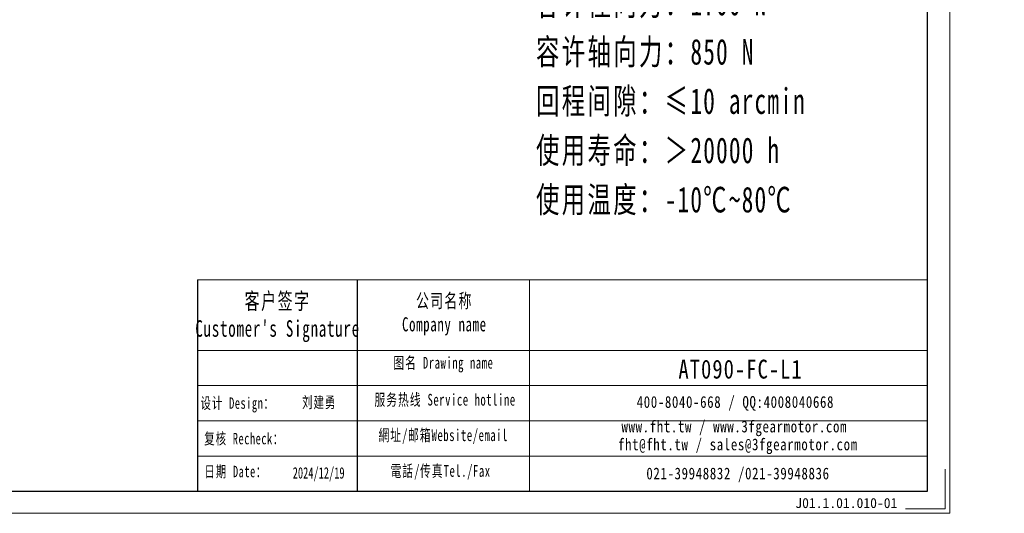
# Model space of a CAD drawing. Header units: millimetres. Extents: x -3 to 668, y 0 to 459.
# Tile 4 of 10: x 323 to 668, y 0 to 173. Entities that reach past the tile are written whole.
import ezdxf

# ---------------------------------------------------------------- set-up
doc = ezdxf.new("R2010")
doc.units = ezdxf.units.MM
doc.layers.add('6文字层', color=3, linetype='Continuous')
doc.layers.add('7标注层', color=4, linetype='Continuous')
for name, color, linetype, lineweight in [('SLD-0', 7, 'Continuous', 18), ('图框_外框线', 7, 'Continuous', 18), ('尺寸线层', 3, 'Continuous', 18)]:
    doc.layers.add(name, color=color, linetype=linetype, lineweight=lineweight)
doc.styles.add('宋体', font='SimSun.ttf', dxfattribs={"width": 0.8})
doc.styles.add('标准', font='txt', dxfattribs={"width": 0.667})
doc.styles.add('样式 1', font='SimSun.ttf')

msp = doc.modelspace()

# ---------------------------------------------------------------- linework, layer by layer
msp.add_line((441.12188, 81.83171), (441.12188, 7.70727))
at = {"layer": '7标注层', "color": 0}
msp.add_line((385.20657, 81.83171), (385.20657, 7.71995), dxfattribs=at)
at = {"layer": '图框_外框线'}
for p, q in [((385.20657, 81.83171), (441.12188, 81.83171)), ((441.12188, 81.83171), (441.12188, 7.71995)), ((441.12188, 81.83171), (640.75561, 81.83171)), ((501.36686, 81.83171), (501.36686, 7.71995)), ((385.20657, 57.10056), (441.12188, 57.10056)), ((441.12188, 57.10056), (640.75561, 57.10056)), ((385.20657, 44.73498), (640.75561, 44.73498)), ((385.20657, 32.3694), (640.75561, 32.3694)), ((385.20657, 20.00383), (640.75561, 20.00383))]:
    msp.add_line(p, q, dxfattribs=at)
at = {"layer": '图框_外框线', "color": 3}
msp.add_lwpolyline([(0, 0), (648.47555, 0), (648.47555, 458.56485), (0, 458.56485)], close=True, dxfattribs=at)
at = {"layer": '图框_外框线', "color": 3, "lineweight": 25}
msp.add_lwpolyline([(38.59974, 7.71995), (640.75561, 7.71995), (640.75561, 450.84491), (38.59974, 450.84491)], close=True, dxfattribs=at)
at = {"layer": '图框_外框线', "color": 3}
msp.add_lwpolyline([(646.93156, 15.43989), (646.93156, 1.54399), (633.03566, 1.54399)], dxfattribs=at)

# ---------------------------------------------------------------- texts
at = {"layer": '6文字层', "insert": (594.44887, 5.36343), "char_height": 3.5, "width": 43.304423, "attachment_point": 1, "style": '样式 1'}
msp.add_mtext('J01.1.01.010-01', dxfattribs=at)
at = {"layer": 'SLD-0', "color": 1, "attachment_point": 2}
for s, insert, char_height, width, style in [("{\\fNSimSun|b0|i0|c134|p49;\\T1.1;客户签字\\PCustomer's Signature}", (413.2606, 77.25636), 5.7706027, 71.7868925, '标准'), ('{\\fNSimSun|b0|i0|c134|p49;\\T1.1;公司名称\\PCompany name}', (471.62647, 76.95002), 4.9462309, 64.0382463, '标准'), ('{\\fNSimSun|b0|i0|c134|p49;\\T1.1;图名 Drawing name}', (471.28837, 54.82114), 4.1218591, 52.7131545, '标准'), ('\\pt28.853;{\\H1.33629x;\\T1.1;\\C256;AT090-FC-L1}', (575.29819, 53.82584), 4.9462309, 41.9954453, '宋体'), ('{\\fNSimSun|b0|i0|c134|p49;\\T1.1;刘建勇}', (427.82874, 40.91748), 4, 31.9717109, '标准'), ('{\\fNSimSun|b0|i0|c134|p49;\\T1.1;服务热线 Service hotline}', (471.87288, 41.86004), 4.1218591, 58.7275181, '标准'), ('\\T1.1;400-8040-668 / QQ:4008040668', (573.47826, 41.07245), 4.1218591, 120.0096136, '宋体'), ('{\\fNSimSun|b0|i0|c134|p49;\\T1.1;设计 \\fNSimSun|b0|i0|c0|p49;Design\\fNSimSun|b0|i0|c134|p49;：}', (399.27428, 40.62455), 4, 31.9717109, '标准'), ('\\T1.1;www.fht.tw / www.3fgearmotor.com ', (573.0982, 32.48717), 4.1218591, 120.1447113, '宋体'), ('{\\fNSimSun|b0|i0|c134|p49;\\T1.1;复核 \\fNSimSun|b0|i0|c0|p49;Recheck\\fNSimSun|b0|i0|c134|p49;：}', (401.55997, 28.17425), 4, 31.9717109, '标准'), ('{\\fNSimSun|b0|i0|c134|p49;\\T1.1;網址/邮箱Website/email}', (471.23106, 29.44152), 4.1218591, 61.1298187, '标准'), ('\\pt49.46231;{\\T1.1;fht@fht.tw / sales@3fgearmotor.com }', (574.35438, 26.21067), 4.1218591, 120.1447113, '宋体'), ('{\\fNSimSun|b0|i0|c134|p49;\\T1.1;電話/传真Tel./Fax}', (470.30758, 16.92618), 4.1218591, 61.8650313, '标准'), ('{\\fNSimSun|b0|i0|c134|p49;\\T1.1;日期 Date：}', (398.61327, 16.65144), 4, 31.9717109, '标准'), ('{\\fNSimSun|b0|i0|c134|p49;2024/12/19}', (427.62516, 16.16908), 4, 31.9717109, '标准'), ('\\T1.1;021-39948832 /021-39948836 ', (574.39748, 16.02497), 4.1218591, 91.7395757, '宋体')]:
    msp.add_mtext(s, dxfattribs=dict(at, insert=insert, char_height=char_height, width=width, style=style))
at = {"layer": '尺寸线层', "insert": (503.6919, 269.7821), "char_height": 5.25, "width": 134.0693949, "attachment_point": 1, "line_spacing_factor": 1.15057, "style": '标准'}
msp.add_mtext('{\\fNSimSun|b0|i0|c134|p49;\\H1.71429x;\\T1.1;性能参数：\\P减速比：1:3~20\\P额定输出力矩：40-78 N.m\\P最大加速力矩：1.5倍额定扭矩\\P额定输入转速：3000 rpm\\P容许径向力：1700 N\\P容许轴向力：850 N\\P回程间隙：≤10 arcmin\\P使用寿命：＞20000 h\\P使用温度：-10℃~80℃}', dxfattribs=at)

doc.saveas('drawing.dxf')
